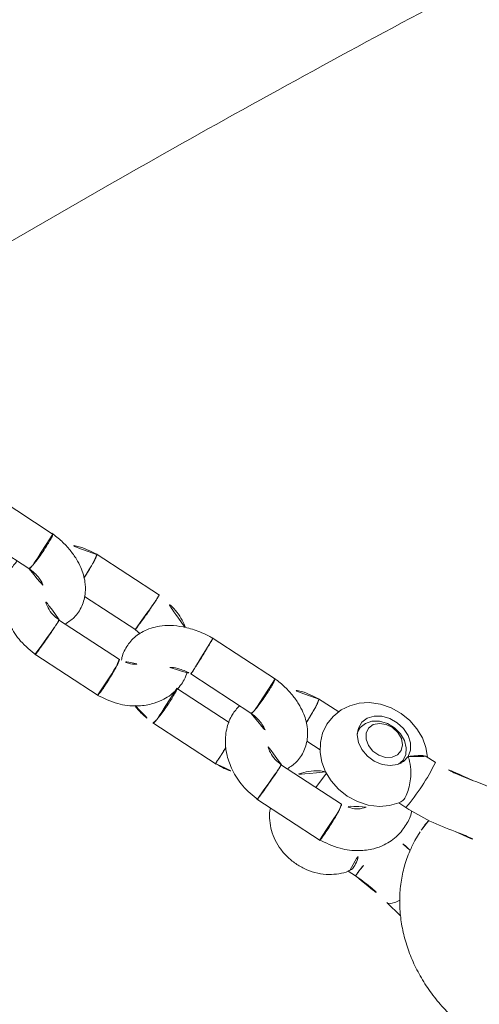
# Model space of a CAD drawing. Extents: x 5459245 to 5462690, y 5971016 to 5972523.
# Tile 134 of 136: x 5462452.3441 to 5462452.4099, y 5972214.0034 to 5972214.1444. Entities that reach past the tile are written whole.
import ezdxf

# ---------------------------------------------------------------- set-up
doc = ezdxf.new("R2010")
doc.units = 0
doc.layers.add('A_MAŁA ARCHITEKTURA', color=195, linetype='CONTINUOUS', lineweight=9)

# ---------------------------------------------------------------- blocks, each defined once
blk = doc.blocks.new('A$C43995eb0')
at = {"layer": 'A_MAŁA ARCHITEKTURA', "linetype": 'Continuous'}
for p, q in [((1245.03, -676.75), (1245.81, -674.14)), ((1233.81, -677.1), (1235.29, -677.2)), ((1223.98, -679.7), (1223.82, -681.23)), ((1224, -679.68), (1223.98, -679.7)), ((1231.54, -681.72), (1231.67, -680.51)), ((1243.52, -683.71), (1243.65, -682.5)), ((1243.65, -682.5), (1243.69, -682.25)), ((1226.37, -684.05), (1225.79, -683.95)), ((1235.43, -688.93), (1234.34, -699.28)), ((1240.29, -700.05), (1241.42, -689.27)), ((1224.53, -691.54), (1225.11, -691.64)), ((1232.46, -692.86), (1234.97, -693.28)), ((1223.85, -695.3), (1223.49, -698.75)), ((1229.65, -697.46), (1229.89, -695.17)), ((1223.79, -705.5), (1222.65, -716.27)), ((1228.65, -716.63), (1229.74, -706.25)), ((1237.35, -718.29), (1238.49, -707.51)), ((1232.34, -708.58), (1231.4, -717.54)), ((1220.64, -725.72), (1219.51, -736.5)), ((1226.62, -726.6), (1226.83, -725.71)), ((1225.67, -735.21), (1226.59, -726.5)), ((1231.45, -726.67), (1230.36, -737.02)), ((1236.31, -737.8), (1237.44, -727.02)), ((1219.81, -743.24), (1218.67, -754.02)), ((1224.67, -754.37), (1225.76, -743.99))]:
    blk.add_line(p, q, dxfattribs=at)
at = {"layer": 'A_MAŁA ARCHITEKTURA', "linetype": 'Continuous', "flags": 128}
for points in [[(1245.03, -676.75), (1245.06, -676.62), (1244.89, -676.17), (1244.39, -675.64), (1243.87, -675.26)], [(1223.84, -681.04), (1222.72, -681.86), (1221.72, -682.93), (1220.9, -684.22), (1220.31, -685.67), (1219.96, -687.24), (1219.9, -688.86), (1220.14, -690.47), (1220.68, -692.01), (1221.41, -693.25), (1222.34, -694.3), (1223.44, -695.12), (1224.79, -695.73), (1226.2, -696.01), (1227.61, -695.97), (1228.96, -695.63), (1230.22, -695.02), (1231.36, -694.15), (1232.35, -693.05), (1233.14, -691.75), (1233.72, -690.28), (1234.03, -688.71), (1234.06, -687.08), (1233.8, -685.47), (1233.23, -683.95), (1232.48, -682.73), (1231.53, -681.7), (1231.27, -681.52), (1231.27, -681.52)], [(1225.01, -683.54), (1224.05, -683.66), (1223.13, -684.14), (1222.34, -684.92), (1221.75, -685.95), (1221.42, -687.13), (1221.36, -688.36), (1221.59, -689.52), (1222.08, -690.52), (1222.8, -691.26), (1223.67, -691.68), (1224.63, -691.74), (1225.58, -691.44), (1226.44, -690.8), (1227.13, -689.88), (1227.6, -688.77), (1227.8, -687.55), (1227.72, -686.34), (1227.35, -685.25), (1226.74, -684.37), (1225.93, -683.79), (1225.01, -683.54)], [(1225.43, -691.51), (1225.38, -691.52), (1224.44, -691.52), (1223.57, -691.15), (1222.86, -690.45), (1222.37, -689.48), (1222.16, -688.34), (1222.24, -687.14), (1222.6, -686.01), (1223.22, -685.04), (1224.02, -684.34), (1224.94, -683.97), (1225.87, -683.97), (1226.63, -684.27)], [(1226.59, -686.36), (1226.76, -687.36), (1226.62, -688.39), (1226.2, -689.33), (1225.56, -690.03), (1224.78, -690.42), (1223.96, -690.43), (1223.22, -690.06), (1222.66, -689.37), (1222.35, -688.44), (1222.34, -687.4), (1222.62, -686.4), (1223.16, -685.57), (1223.89, -685.01), (1224.7, -684.81), (1225.49, -684.99), (1226.15, -685.53), (1226.59, -686.36)], [(1234.76, -693.24), (1234.78, -693.25), (1234.95, -693.37)]]:
    blk.add_lwpolyline(points, dxfattribs=at)
at = {"layer": 'A_MAŁA ARCHITEKTURA', "linetype": 'Continuous'}
for centre, radius, start, end in [((1224.58, -710.25), 30.58, 76.6005, 91.0854), ((1236.68, -713.97), 32.23, 77.5201, 86.0993)]:
    blk.add_arc(centre, radius, start, end, dxfattribs=at)
for points, knots in [([(1234.26, -797.92), (1229.39, -795.03), (1217.97, -788.23), (1200.16, -777.22), (1180.81, -764.94), (1161.61, -752.37), (1142.55, -739.54), (1123.64, -726.44), (1104.89, -713.07), (1086.29, -699.44), (1067.86, -685.55), (1049.58, -671.4), (1031.47, -656.99), (1013.53, -642.33), (995.75, -627.41), (978.15, -612.25), (960.73, -596.84), (943.5, -581.17), (929.24, -567.93), (920.79, -559.83), (917.97, -557.12)], [0, 0, 0, 0, 0.043146, 0.101159, 0.159168, 0.217172, 0.275172, 0.333168, 0.391159, 0.449146, 0.507128, 0.565107, 0.623081, 0.681051, 0.739017, 0.796978, 0.854936, 0.91289, 0.970839, 1, 1, 1, 1]), ([(768.63, -596.05), (771.65, -599.17), (780.31, -608.14), (794.77, -622.76), (812.06, -639.86), (829.56, -656.71), (847.24, -673.32), (865.1, -689.7), (883.15, -705.82), (901.38, -721.7), (919.78, -737.33), (938.36, -752.71), (957.11, -767.84), (976.03, -782.7), (995.11, -797.31), (1014.36, -811.66), (1033.77, -825.75), (1053.33, -839.57), (1073.05, -853.12), (1092.91, -866.4), (1112.93, -879.41), (1133.09, -892.15), (1153.39, -904.61), (1173.83, -916.79), (1194.41, -928.7), (1215.11, -940.32), (1235.95, -951.66), (1256.91, -962.72), (1277.99, -973.49), (1299.2, -983.97), (1320.52, -994.16), (1341.95, -1004.07), (1363.49, -1013.68), (1385.14, -1022.99), (1406.89, -1032.01), (1428.74, -1040.74), (1450.68, -1049.16), (1472.72, -1057.29), (1494.85, -1065.11), (1517.06, -1072.64), (1539.36, -1079.86), (1561.73, -1086.78), (1584.18, -1093.39), (1606.7, -1099.69), (1629.3, -1105.69), (1651.95, -1111.39), (1674.67, -1116.77), (1697.45, -1121.84), (1720.28, -1126.61), (1743.17, -1131.06), (1766.1, -1135.2), (1789.08, -1139.03), (1812.09, -1142.55), (1835.15, -1145.75), (1858.24, -1148.64), (1881.36, -1151.22), (1904.5, -1153.48), (1927.67, -1155.42), (1950.86, -1157.05), (1974.07, -1158.37), (1997.29, -1159.37), (2019.69, -1160.04), (2034.36, -1160.25), (2041.28, -1160.34)], [0, 0, 0, 0, 0.008859, 0.025435, 0.04201, 0.058584, 0.075158, 0.09173, 0.108302, 0.124873, 0.141442, 0.158011, 0.174578, 0.191145, 0.20771, 0.224275, 0.240838, 0.257401, 0.273962, 0.290523, 0.307082, 0.32364, 0.340197, 0.356754, 0.373309, 0.389863, 0.406416, 0.422968, 0.439519, 0.456068, 0.472617, 0.489165, 0.505712, 0.522258, 0.538803, 0.555347, 0.57189, 0.588432, 0.604973, 0.621513, 0.638052, 0.654591, 0.671129, 0.687665, 0.704202, 0.720737, 0.737272, 0.753806, 0.770339, 0.786872, 0.803404, 0.819936, 0.836467, 0.852998, 0.869528, 0.886058, 0.902587, 0.919116, 0.935645, 0.952174, 0.968702, 0.98523, 1, 1, 1, 1]), ([(1235.29, -677.2), (1235.85, -677.2), (1237.17, -677.2), (1239.26, -676.91), (1241.52, -676.3), (1243.71, -675.39), (1245.81, -674.2), (1247.78, -672.74), (1249.61, -671.02), (1251.28, -669.07), (1252.75, -666.9), (1254, -664.55), (1255.02, -662.05), (1255.79, -659.44), (1256.3, -656.75), (1256.54, -654.02), (1256.5, -651.29), (1256.18, -648.58), (1255.59, -646.01), (1254.99, -644.25), (1254.62, -643.36), (1254.57, -643.23)], [0, 0, 0, 0, 0.038261, 0.091365, 0.144569, 0.198161, 0.252313, 0.307126, 0.36262, 0.418738, 0.475371, 0.532389, 0.58968, 0.647163, 0.704797, 0.762573, 0.820496, 0.878565, 0.936746, 0.991044, 1, 1, 1, 1]), ([(1223.75, -667.48), (1223.67, -668.52), (1223.51, -670.6), (1223.73, -672.63), (1223.84, -673.65)], [0, 0, 0, 0, 0.49944, 1, 1, 1, 1]), ([(1231.5, -672.66), (1231.42, -671.96), (1231.27, -670.56), (1231.37, -669.11), (1231.42, -668.39)], [0, 0, 0, 0, 0.499147, 1, 1, 1, 1]), ([(1223.84, -673.65), (1223.95, -674.64), (1224.17, -676.63), (1224.05, -678.67), (1223.98, -679.7)], [0, 0, 0, 0, 0.499424, 1, 1, 1, 1]), ([(1231.67, -680.51), (1231.76, -679.19), (1231.93, -676.54), (1231.64, -673.96), (1231.5, -672.67)], [0, 0, 0, 0, 0.499571, 1, 1, 1, 1]), ([(1231.81, -676.75), (1232.36, -676.88), (1233.02, -677.02), (1233.7, -677.09), (1233.81, -677.1)], [0, 0, 0, 0, 0.836508, 1, 1, 1, 1]), ([(1236.84, -677.17), (1236.77, -677.39), (1236.48, -678.28), (1236.36, -679.26), (1236.26, -680)], [0, 0, 0, 0, 0.238502, 1, 1, 1, 1]), ([(1243.69, -682.25), (1243.83, -681.33), (1244.12, -679.41), (1244.72, -677.66), (1245.03, -676.75)], [0, 0, 0, 0, 0.479132, 1, 1, 1, 1]), ([(1241.41, -689.51), (1241.39, -688.4), (1241.35, -686.35), (1240.36, -683.76), (1239.16, -682), (1237.68, -680.63), (1235.9, -679.66), (1233.84, -679.3), (1232.41, -679.29), (1231.75, -679.55), (1231.7, -679.56)], [0, 0, 0, 0, 0.188968, 0.351707, 0.483659, 0.583494, 0.733494, 0.864351, 0.990209, 1, 1, 1, 1]), ([(1225.01, -683.54), (1225.01, -683.54), (1224.91, -683.39), (1224.57, -682.87), (1224.07, -682.07), (1223.85, -681.55), (1223.81, -681.3), (1223.84, -681.26), (1223.85, -681.24)], [0, 0, 0, 0, 0.002991, 0.148557, 0.522463, 0.898356, 0.9335, 1, 1, 1, 1]), ([(1231.25, -681.54), (1231.18, -681.47), (1231.06, -681.35), (1230.58, -681.25), (1229.89, -681.23), (1228.82, -681.4), (1227.64, -681.77), (1226.39, -682.37), (1225.53, -683.01), (1225.1, -683.44), (1225.01, -683.54), (1225.01, -683.54)], [0, 0, 0, 0, 0.093732, 0.151114, 0.29414, 0.436927, 0.585794, 0.752702, 0.946803, 0.998462, 1, 1, 1, 1]), ([(1243.24, -683.53), (1243.19, -683.48), (1243.04, -683.32), (1242.38, -683.22), (1241.36, -683.26), (1240.56, -683.5), (1240.17, -683.62)], [0, 0, 0, 0, 0.124885, 0.400711, 0.711505, 1, 1, 1, 1]), ([(1240.53, -697.72), (1240.67, -697.69), (1241.26, -697.56), (1242.22, -697.03), (1243.38, -696.18), (1244.37, -695.06), (1245.17, -693.76), (1245.74, -692.28), (1246.06, -690.7), (1246.09, -689.06), (1245.83, -687.45), (1245.28, -685.97), (1244.49, -684.71), (1243.81, -683.9), (1243.34, -683.58), (1243.25, -683.52)], [0, 0, 0, 0, 0.024548, 0.106442, 0.189493, 0.274389, 0.36131, 0.449993, 0.540056, 0.63129, 0.723622, 0.816761, 0.900057, 0.981675, 1, 1, 1, 1]), ([(1234.2, -685.61), (1234.47, -685.87), (1234.93, -686.32), (1235.39, -687.58), (1235.41, -688.54), (1235.42, -689.08)], [0, 0, 0, 0, 0.374022, 0.648814, 1, 1, 1, 1]), ([(1235.45, -688.93), (1235.47, -688.91), (1235.5, -688.87), (1235.92, -688.84), (1236.33, -688.84), (1236.54, -688.84), (1236.55, -688.84)], [0, 0, 0, 0, 0.317839, 0.697778, 0.9848268, 1, 1, 1, 1]), ([(1241.37, -689.38), (1241.38, -689.37), (1241.42, -689.34), (1241.18, -689.27), (1240.84, -689.21), (1240.51, -689.16), (1240, -689.09), (1239.22, -689), (1238.2, -688.92), (1237.29, -688.86), (1236.77, -688.85), (1236.56, -688.84), (1236.55, -688.84)], [0, 0, 0, 0, 0.0613002, 0.2108021, 0.2847344, 0.3586606, 0.4325868, 0.5820494, 0.7315294, 0.8810648, 0.9940276, 1, 1, 1, 1]), ([(1232.33, -693.07), (1232.43, -693.39), (1232.67, -694.17), (1233.36, -695.25), (1234.04, -696.1), (1234.52, -696.45), (1234.63, -696.52)], [0, 0, 0, 0, 0.231179, 0.572835, 0.907621, 1, 1, 1, 1]), ([(1234.46, -698.15), (1233.99, -697.88), (1232.94, -697.28), (1231.39, -697.13), (1230.07, -697.3), (1228.92, -697.66), (1227.6, -698.4), (1226.38, -699.55), (1225.38, -700.95), (1224.66, -702.34), (1224.07, -703.97), (1223.86, -705.16), (1223.75, -705.76)], [0, 0, 0, 0, 0.107213, 0.238923, 0.306465, 0.377034, 0.479137, 0.619465, 0.703462, 0.796054, 0.896752, 1, 1, 1, 1]), ([(1223.5, -698.52), (1223.5, -699.64), (1223.49, -701.35), (1224.12, -702.85), (1224.34, -703.37)], [0, 0, 0, 0, 0.652853, 1, 1, 1, 1]), ([(1223.54, -698.65), (1223.53, -698.64), (1223.51, -698.6), (1223.83, -698.57), (1224.27, -698.56), (1224.56, -698.56), (1224.61, -698.56), (1224.62, -698.56)], [0, 0, 0, 0, 0.180809, 0.559066, 0.937322, 0.984892, 1, 1, 1, 1]), ([(1227.38, -698.73), (1227.14, -698.71), (1226.58, -698.66), (1225.64, -698.6), (1224.98, -698.57), (1224.67, -698.56), (1224.63, -698.56), (1224.62, -698.56)], [0, 0, 0, 0, 0.2566079, 0.5997779, 0.9430623, 0.986291, 1, 1, 1, 1]), ([(1229.52, -708.36), (1230.05, -708.49), (1231.21, -708.79), (1233.2, -708.58), (1235.09, -707.87), (1236.81, -706.66), (1238.32, -705.02), (1239.69, -702.69), (1240.1, -700.8), (1240.32, -699.82)], [0, 0, 0, 0, 0.110237, 0.242329, 0.398202, 0.513269, 0.653698, 0.818493, 1, 1, 1, 1]), ([(1234.31, -699.17), (1234.24, -699.57), (1234.08, -700.38), (1233.55, -701.32), (1233.05, -701.94), (1232.75, -702.16), (1232.66, -702.23)], [0, 0, 0, 0, 0.297232, 0.62024, 0.878367, 1, 1, 1, 1]), ([(1234.36, -699.18), (1234.37, -699.18), (1234.4, -699.17), (1234.83, -699.2), (1235.23, -699.25), (1235.44, -699.27), (1235.45, -699.27)], [0, 0, 0, 0, 0.344618, 0.709642, 0.985423, 1, 1, 1, 1]), ([(1240.25, -699.98), (1240.26, -699.97), (1240.3, -699.97), (1240.06, -699.92), (1239.72, -699.86), (1239.39, -699.8), (1238.87, -699.72), (1238.1, -699.61), (1237.09, -699.47), (1236.18, -699.36), (1235.67, -699.3), (1235.46, -699.27), (1235.45, -699.27)], [0, 0, 0, 0, 0.061831, 0.211249, 0.285139, 0.359023, 0.432908, 0.582286, 0.731681, 0.881132, 0.994031, 1, 1, 1, 1]), ([(1229.74, -706.35), (1229.75, -706.23), (1229.8, -705.9), (1229.98, -705.23), (1230.27, -704.47), (1230.63, -703.87), (1230.93, -703.49), (1231.03, -703.41), (1231.08, -703.38)], [0, 0, 0, 0, 0.07801, 0.223329, 0.477659, 0.687065, 0.8554, 1, 1, 1, 1]), ([(1223.78, -705.57), (1223.82, -705.55), (1223.89, -705.5), (1224.33, -705.5), (1224.79, -705.52), (1225.19, -705.55), (1225.79, -705.6), (1226.62, -705.7), (1227.63, -705.83), (1228.46, -705.98), (1228.91, -706.06), (1229.07, -706.1), (1229.08, -706.1)], [0, 0, 0, 0, 0.136514, 0.2740369, 0.3420454, 0.4100482, 0.478051, 0.6155379, 0.7530407, 0.8905945, 0.9945062, 1, 1, 1, 1]), ([(1229.7, -706.34), (1229.71, -706.33), (1229.76, -706.3), (1229.55, -706.22), (1229.25, -706.14), (1229.09, -706.11), (1229.08, -706.1)], [0, 0, 0, 0, 0.12341, 0.611639, 0.980502, 1, 1, 1, 1]), ([(1238.46, -707.78), (1238.48, -707.36), (1238.51, -706.53), (1238.48, -705.52), (1238.36, -704.97), (1238.33, -704.81)], [0, 0, 0, 0, 0.4217241, 0.8333673, 1, 1, 1, 1]), ([(1235.7, -707.36), (1235.91, -707.38), (1236.46, -707.43), (1237.18, -707.49), (1237.63, -707.54), (1237.8, -707.56), (1237.81, -707.56)], [0, 0, 0, 0, 0.257155, 0.670893, 0.983477, 1, 1, 1, 1]), ([(1238.44, -707.65), (1238.45, -707.65), (1238.5, -707.64), (1238.28, -707.61), (1237.98, -707.57), (1237.81, -707.56), (1237.81, -707.56)], [0, 0, 0, 0, 0.123616, 0.611753, 0.980504, 1, 1, 1, 1]), ([(1222.67, -716), (1222.66, -716.42), (1222.62, -717.26), (1222.72, -718.84), (1223.07, -720.6), (1223.73, -722.35), (1224.74, -724.05), (1226.15, -725.49), (1228.09, -726.46), (1229.74, -726.65), (1230.85, -726.53), (1231.29, -726.39), (1231.41, -726.35)], [0, 0, 0, 0, 0.071882, 0.142045, 0.270288, 0.382585, 0.478666, 0.641321, 0.77467, 0.906922, 0.974742, 1, 1, 1, 1]), ([(1222.71, -716.14), (1222.71, -716.14), (1222.7, -716.12), (1223.07, -716.14), (1223.62, -716.17), (1224.32, -716.22), (1225.12, -716.28), (1226.14, -716.36), (1227.11, -716.45), (1227.68, -716.5), (1227.94, -716.53), (1227.97, -716.53), (1227.98, -716.53)], [0, 0, 0, 0, 0.08357, 0.221181, 0.358766, 0.426809, 0.564376, 0.70195, 0.839573, 0.977196, 0.994503, 1, 1, 1, 1]), ([(1228.63, -716.62), (1228.62, -716.62), (1228.59, -716.6), (1228.26, -716.56), (1228.02, -716.54), (1227.99, -716.53), (1227.98, -716.53)], [0, 0, 0, 0, 0.43869, 0.920145, 0.980773, 1, 1, 1, 1]), ([(1229.17, -719.72), (1229.13, -719.65), (1228.94, -719.31), (1228.74, -718.52), (1228.64, -717.63), (1228.63, -717), (1228.65, -716.66), (1228.66, -716.47)], [0, 0, 0, 0, 0.096162, 0.49067, 0.726485, 0.854727, 1, 1, 1, 1]), ([(1237.43, -727.26), (1237.41, -726.15), (1237.37, -724.09), (1236.39, -721.51), (1235.18, -719.75), (1233.7, -718.37), (1231.93, -717.43), (1230.1, -717.01), (1229.03, -717.14), (1228.64, -717.19)], [0, 0, 0, 0, 0.200928, 0.373966, 0.51427, 0.620424, 0.779918, 0.919056, 1, 1, 1, 1]), ([(1231.42, -717.44), (1231.46, -717.42), (1231.53, -717.38), (1231.96, -717.38), (1232.42, -717.4), (1232.82, -717.43), (1233.41, -717.48), (1234.24, -717.57), (1235.25, -717.72), (1236.09, -717.86), (1236.53, -717.95), (1236.7, -717.98), (1236.71, -717.99)], [0, 0, 0, 0, 0.128312, 0.26715, 0.335802, 0.404441, 0.473081, 0.611855, 0.750661, 0.889534, 0.994454, 1, 1, 1, 1]), ([(1236.32, -721.67), (1236.36, -721.6), (1236.66, -721.04), (1237.06, -719.81), (1237.28, -718.63), (1237.39, -718.03)], [0, 0, 0, 0, 0.063603, 0.5259488, 1, 1, 1, 1]), ([(1237.32, -718.22), (1237.34, -718.21), (1237.39, -718.18), (1237.17, -718.1), (1236.88, -718.02), (1236.71, -717.99), (1236.71, -717.99)], [0, 0, 0, 0, 0.135212, 0.61689, 0.980762, 1, 1, 1, 1]), ([(1223.08, -720.35), (1222.97, -720.47), (1222.25, -721.21), (1221.26, -723.11), (1220.83, -724.98), (1220.61, -725.95)], [0, 0, 0, 0, 0.083514, 0.519643, 1, 1, 1, 1]), ([(1230.87, -724.14), (1230.9, -724.17), (1231.13, -724.42), (1231.41, -725.35), (1231.43, -726.3), (1231.44, -726.83)], [0, 0, 0, 0, 0.07258, 0.479699, 1, 1, 1, 1]), ([(1220.66, -725.79), (1220.67, -725.79), (1220.71, -725.78), (1221.12, -725.81), (1221.52, -725.85), (1221.73, -725.88), (1221.74, -725.88)], [0, 0, 0, 0, 0.316558, 0.697228, 0.984796, 1, 1, 1, 1]), ([(1226.55, -726.58), (1226.55, -726.58), (1226.58, -726.58), (1226.35, -726.53), (1226.01, -726.47), (1225.68, -726.42), (1225.16, -726.34), (1224.39, -726.22), (1223.38, -726.08), (1222.47, -725.97), (1221.95, -725.9), (1221.75, -725.88), (1221.74, -725.88)], [0, 0, 0, 0, 0.0464428, 0.1983213, 0.2734201, 0.3485063, 0.4235926, 0.5754003, 0.7272427, 0.8791586, 0.9939331, 1, 1, 1, 1]), ([(1231.47, -726.67), (1231.49, -726.65), (1231.52, -726.61), (1231.94, -726.58), (1232.35, -726.58), (1232.56, -726.59), (1232.57, -726.59)], [0, 0, 0, 0, 0.317839, 0.697778, 0.9848268, 1, 1, 1, 1]), ([(1237.39, -727.12), (1237.4, -727.11), (1237.44, -727.08), (1237.21, -727.02), (1236.86, -726.95), (1236.53, -726.9), (1236.02, -726.83), (1235.24, -726.75), (1234.23, -726.66), (1233.31, -726.61), (1232.79, -726.59), (1232.58, -726.59), (1232.57, -726.59)], [0, 0, 0, 0, 0.0613002, 0.2108021, 0.2847344, 0.3586606, 0.4325868, 0.5820494, 0.7315294, 0.8810648, 0.9940276, 1, 1, 1, 1]), ([(1230.48, -735.89), (1230.01, -735.62), (1228.96, -735.03), (1227.41, -734.88), (1226.09, -735.05), (1224.95, -735.41), (1223.62, -736.15), (1222.4, -737.3), (1221.4, -738.7), (1220.68, -740.09), (1220.09, -741.71), (1219.88, -742.9), (1219.77, -743.5)], [0, 0, 0, 0, 0.107213, 0.238923, 0.306465, 0.377034, 0.479137, 0.619465, 0.703462, 0.796054, 0.896752, 1, 1, 1, 1]), ([(1219.52, -736.26), (1219.52, -737.38), (1219.51, -739.1), (1220.14, -740.59), (1220.36, -741.11)], [0, 0, 0, 0, 0.652853, 1, 1, 1, 1]), ([(1219.56, -736.39), (1219.55, -736.38), (1219.53, -736.34), (1219.85, -736.31), (1220.29, -736.3), (1220.59, -736.31), (1220.63, -736.31), (1220.64, -736.31)], [0, 0, 0, 0, 0.180809, 0.559066, 0.937322, 0.984892, 1, 1, 1, 1]), ([(1223.41, -736.48), (1223.16, -736.46), (1222.6, -736.4), (1221.66, -736.34), (1221.01, -736.32), (1220.69, -736.31), (1220.65, -736.31), (1220.64, -736.31)], [0, 0, 0, 0, 0.2566079, 0.5997779, 0.9430623, 0.986291, 1, 1, 1, 1]), ([(1230.33, -736.92), (1230.26, -737.31), (1230.1, -738.13), (1229.57, -739.07), (1229.07, -739.69), (1228.77, -739.9), (1228.68, -739.97)], [0, 0, 0, 0, 0.297232, 0.62024, 0.878367, 1, 1, 1, 1]), ([(1230.38, -736.93), (1230.39, -736.92), (1230.42, -736.91), (1230.85, -736.95), (1231.25, -736.99), (1231.46, -737.01), (1231.47, -737.02)], [0, 0, 0, 0, 0.344618, 0.709642, 0.985423, 1, 1, 1, 1]), ([(1236.27, -737.72), (1236.28, -737.72), (1236.32, -737.71), (1236.08, -737.66), (1235.74, -737.6), (1235.41, -737.55), (1234.9, -737.47), (1234.13, -737.36), (1233.11, -737.22), (1232.21, -737.1), (1231.69, -737.04), (1231.48, -737.02), (1231.47, -737.02)], [0, 0, 0, 0, 0.061831, 0.211249, 0.285139, 0.359023, 0.432908, 0.582286, 0.731681, 0.881132, 0.994031, 1, 1, 1, 1]), ([(1225.54, -746.11), (1226.07, -746.24), (1227.23, -746.53), (1229.22, -746.33), (1231.12, -745.61), (1232.83, -744.4), (1234.35, -742.77), (1235.71, -740.43), (1236.12, -738.55), (1236.34, -737.56)], [0, 0, 0, 0, 0.110237, 0.242329, 0.398202, 0.513269, 0.653698, 0.818493, 1, 1, 1, 1]), ([(1225.76, -744.09), (1225.77, -743.98), (1225.83, -743.64), (1226, -742.98), (1226.29, -742.22), (1226.65, -741.61), (1226.95, -741.24), (1227.06, -741.16), (1227.1, -741.12)], [0, 0, 0, 0, 0.07801, 0.223329, 0.477659, 0.687065, 0.8554, 1, 1, 1, 1]), ([(1219.8, -743.31), (1219.84, -743.29), (1219.92, -743.25), (1220.35, -743.25), (1220.81, -743.27), (1221.22, -743.3), (1221.81, -743.35), (1222.64, -743.44), (1223.65, -743.58), (1224.49, -743.72), (1224.93, -743.81), (1225.09, -743.85), (1225.1, -743.85)], [0, 0, 0, 0, 0.136514, 0.2740369, 0.3420454, 0.4100482, 0.478051, 0.6155379, 0.7530407, 0.8905945, 0.9945062, 1, 1, 1, 1]), ([(1225.72, -744.08), (1225.73, -744.08), (1225.79, -744.05), (1225.57, -743.97), (1225.27, -743.89), (1225.11, -743.85), (1225.1, -743.85)], [0, 0, 0, 0, 0.12341, 0.611639, 0.980502, 1, 1, 1, 1])]:
    blk.add_open_spline(points, degree=3, knots=knots, dxfattribs=at)

msp = doc.modelspace()

# ---------------------------------------------------------------- block references
at = {"layer": 'A_MAŁA ARCHITEKTURA', "xscale": 0.001, "yscale": 0.001, "zscale": 0.001, "rotation": 242.9301705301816}
msp.add_blockref('A$C43995eb0', (5462453.5658, 5972214.81866), dxfattribs=at)

doc.saveas('drawing.dxf')
